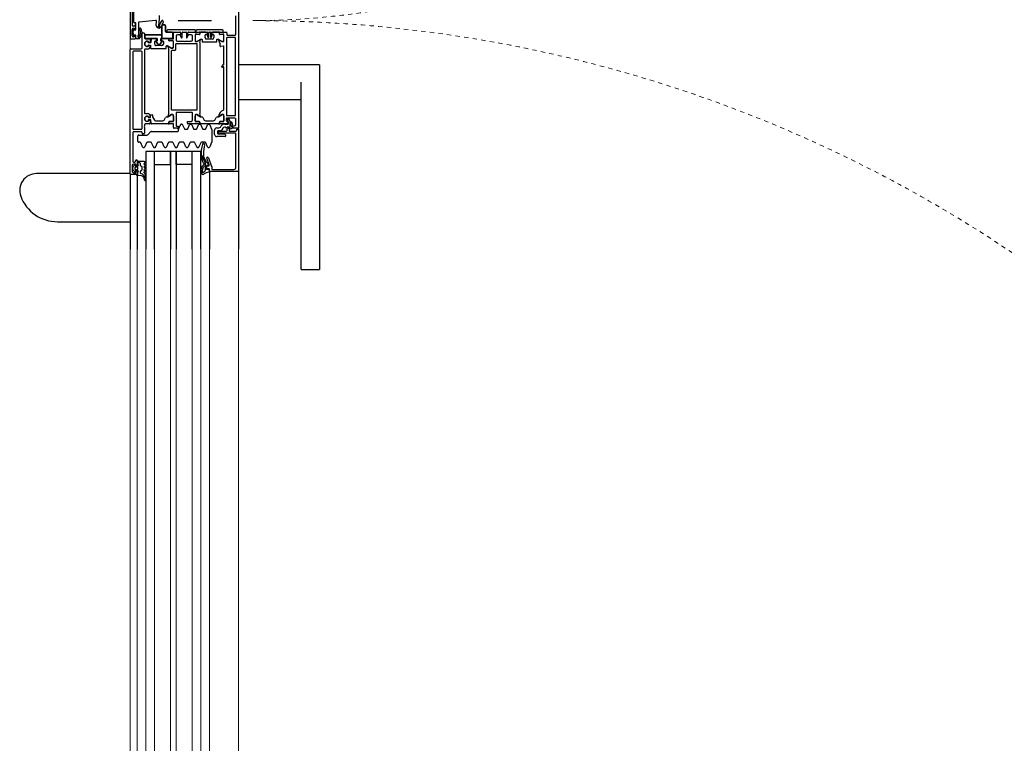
# Model space of a CAD drawing. Header units: millimetres. Extents: x -2286 to 43533, y -13832 to 14981.
# Tile 25 of 77: x 10048 to 10730, y -4423 to -3923. Entities that reach past the tile are written whole.
import ezdxf

# ---------------------------------------------------------------- set-up
doc = ezdxf.new("R2010")
doc.units = ezdxf.units.MM
doc.linetypes.add('Dash', pattern=[6, 3, -3])
for name, color, linetype, lineweight in [('A-DETL-GENF', 92, 'Continuous', 18), ('A-DOOR', 31, 'Continuous', 25), ('A-DOOR-HDLN', 31, 'Continuous', 25)]:
    doc.layers.add(name, color=color, linetype=linetype, lineweight=lineweight)

# ---------------------------------------------------------------- blocks, each defined once
blk = doc.blocks.new('Schueco_FWS_ADS-75-SimplySmart_inw_Family-02 - FWS SI insert unit 90-1646352-4_piętro II PT - projektowany')
at = {"layer": 'A-DETL-GENF'}
for p, q in [((747, 9), (-747, 9)), ((-546, 4), (75.5, 4)), ((-546, -2), (75.5, -2)), ((-546, -8), (75.5, -8)), ((-546, -19), (75.5, -19)), ((-546, -23), (75.5, -23)), ((-546, -34), (75.5, -34)), ((-546, -40), (75.5, -40)), ((75.5, -46), (-591.8, -46)), ((-756, -66), (756, -66))]:
    blk.add_line(p, q, dxfattribs=at)
at = {"layer": 'A-DOOR'}
for p, q in [((109.67, 9), (109.67, 73.73)), ((76.33, 59.16), (76.33, 9)), ((109.5, 9), (57.5, 9)), ((109, 4.5), (109, 8.5)), ((109.5, 9), (195.5, 9)), ((111.09, 5.81), (112.13, 6.85)), ((115.3, 7.5), (111.3, 7.5)), ((112.48, 7), (114.12, 7)), ((114.47, 6.85), (115.51, 5.81)), ((138.1, 7), (118.1, 7)), ((193.8, 7), (140.8, 7)), ((196, 8.5), (196, 1.2)), ((203, 8.5), (203, 5.5)), ((321.5, 9), (203.5, 9)), ((205.3, 7.5), (209.3, 7.5)), ((212.1, 7.3), (225, 7.3)), ((108.28, 4), (57.5, 4)), ((108.03, 1.03), (108.3, 4.1)), ((110.8, 4), (109.5, 4)), ((110.89, 2), (110.24, 2)), ((111.4, 5.3), (111.3, 5.3)), ((111.73, 1.05), (111.32, 1.75)), ((111.7, 3.7), (111.7, 5)), ((114.4, 0.8), (112.16, 0.8)), ((112.5, 5.3), (112.5, 4.2)), ((113.6, 5.8), (113, 5.8)), ((113, 3.7), (113.6, 3.7)), ((114.1, 4.2), (114.1, 5.3)), ((115.23, 1.75), (114.83, 1.05)), ((114.9, 5), (114.9, 3.7)), ((115.3, 5.3), (115.2, 5.3)), ((116.78, 2), (115.67, 2)), ((118.6, 4), (115.8, 4)), ((115.9, 3.7), (118, 3.7)), ((117.28, 3.7), (117.28, 2.5)), ((117.6, 6.5), (117.6, 5.7)), ((118.1, 5.2), (118.6, 5.2)), ((119.1, 4.7), (119.1, 4.5)), ((128.11, 0.38), (130.99, 1.57)), ((131.3, 2.03), (131.3, 3)), ((131.8, 3.5), (135.8, 3.5)), ((136.3, 3), (136.3, -2.59)), ((137.1, -0.5), (137.1, 0.2)), ((137.6, 0.7), (138.1, 0.7)), ((138.6, 1.2), (138.6, 6.5)), ((140.3, 6.5), (140.3, 1.2)), ((140.8, 0.7), (193.8, 0.7)), ((194.3, 1.2), (194.3, 6.5)), ((196.5, 0.7), (206.5, 0.7)), ((203, 2.7), (203, 4.5)), ((203.5, 5), (204.8, 5)), ((205.3, 6.2), (204.8, 6.2)), ((213.97, 3.2), (205.57, 3.2)), ((207, 0.2), (207, -0.5)), ((209.8, 6.2), (209.3, 6.2)), ((209.8, 5), (211.9, 5)), ((214, 5.5), (214, 5.95)), ((215.67, -8.69), (214.47, 2.75)), ((214.5, 6.45), (223, 6.45)), ((105.26, -1.58), (104.99, -1.72)), ((105.16, -1.01), (106.42, -0.76)), ((107.91, -1.8), (105.24, -1.8)), ((110.9, -1.4), (110.9, -1)), ((111.91, -0.9), (111.69, -1.5)), ((112.91, -1.5), (112.69, -0.9)), ((113.91, -0.9), (113.69, -1.5)), ((114.91, -1.5), (114.69, -0.9)), ((115.91, -0.9), (115.69, -1.5)), ((116.91, -1.5), (116.69, -0.9)), ((127.8, -0.02), (127.8, -0.78)), ((130.99, -2.37), (128.11, -1.18)), ((128.11, -7.12), (130.99, -5.93)), ((131.3, -5.47), (131.3, -2.83)), ((136.59, -3.29), (138.51, -5.21)), ((141.6, -1), (137.6, -1)), ((138.8, -5.91), (138.8, -24)), ((143.5, -1), (142.6, -1)), ((144, -4.5), (144, -1.5)), ((144, -17.29), (144, -6.1)), ((144.46, -5.61), (146.62, -5.42)), ((146.4, -5), (144.5, -5)), ((146.04, -3.7), (146.37, -3.7)), ((146.6, -3.6), (146.24, -3.6)), ((146.67, -4.03), (146.6, -4.82)), ((146.8, -5.22), (146.8, -3.8)), ((148.4, -3.8), (148.4, -5.05)), ((148.59, -4.82), (148.53, -4.03)), ((148.96, -3.6), (148.6, -3.6)), ((148.6, -5.25), (150.1, -5.25)), ((149.2, -5), (148.79, -5)), ((148.82, -3.7), (149.16, -3.7)), ((150.3, -5.45), (150.3, -6.35)), ((151.2, -1.5), (151.2, -3)), ((195.3, -1), (151.7, -1)), ((195.8, -3), (195.8, -1.5)), ((196.2, -5.45), (196.2, -15.85)), ((198.4, -5.25), (196.4, -5.25)), ((198.2, -5), (197.8, -5)), ((197.84, -3.7), (198.17, -3.7)), ((198.04, -3.6), (198.4, -3.6)), ((198.47, -4.03), (198.4, -4.82)), ((198.6, -3.8), (198.6, -5.05)), ((200.2, -5.22), (200.2, -3.8)), ((200.39, -4.82), (200.33, -4.03)), ((202.82, -5.63), (200.38, -5.42)), ((200.4, -3.6), (200.76, -3.6)), ((202.5, -5), (200.59, -5)), ((200.62, -3.7), (200.96, -3.7)), ((203, -1.5), (203, -4.5)), ((203, -8.46), (203, -5.83)), ((206.5, -1), (203.5, -1)), ((57.5, -8), (125, -8)), ((127.8, -7.52), (127.8, -8.28)), ((130.99, -9.87), (128.11, -8.68)), ((128.11, -14.62), (130.99, -13.43)), ((131.3, -12.97), (131.3, -10.33)), ((146.2, -8.69), (146.2, -13.75)), ((198.2, -13.05), (198.2, -9.05)), ((199.2, -8.05), (201, -8.05)), ((201.5, -8.55), (201.5, -9.3)), ((201.5, -12.8), (201.5, -13.55)), ((201.81, -9.54), (202.26, -9.42)), ((202.26, -12.68), (201.81, -12.56)), ((211.14, -11.23), (211.25, -11.38)), ((214.36, -14.02), (211.22, -12.49)), ((211.59, -11.54), (212.69, -11.48)), ((212.21, -9.17), (215.16, -9.24)), ((212.99, -11.57), (215.51, -13.26)), ((127.8, -15.02), (127.8, -15.78)), ((130.99, -17.37), (128.11, -16.18)), ((131.3, -20.47), (131.3, -17.83)), ((144, -20), (144, -18.1)), ((144.2, -20.72), (144.2, -20.28)), ((144.3, -17.8), (145.29, -17.8)), ((145.3, -17.79), (144.5, -17.79)), ((145.59, -18.1), (145.59, -20.8)), ((145.6, -20.49), (145.6, -18.09)), ((146.7, -14.62), (148.4, -15.6)), ((148.9, -16.47), (148.9, -16.91)), ((148.97, -17.16), (150.31, -19.49)), ((151.2, -17.8), (195.8, -17.8)), ((153.7, -20), (153.7, -28)), ((194.3, -19.5), (154.2, -19.5)), ((194.8, -22), (194.8, -20)), ((196.4, -16.05), (197.9, -16.05)), ((198.03, -17.16), (196.69, -19.49)), ((198.1, -16.25), (198.1, -16.91)), ((201, -14.05), (199.2, -14.05)), ((201.4, -20.49), (201.4, -18.09)), ((201.41, -20.8), (201.41, -18.1)), ((201.7, -17.79), (202.5, -17.79)), ((201.71, -17.8), (202.7, -17.8)), ((202.8, -20.28), (202.8, -20.72)), ((203, -17.29), (203, -13.64)), ((203, -18.1), (203, -20)), ((209, -35.9), (209, -17)), ((215.48, -13.77), (215.06, -13.99)), ((127.8, -22.52), (127.8, -23.28)), ((128.11, -22.12), (130.99, -20.93)), ((130.99, -24.87), (128.11, -23.68)), ((131.3, -27.97), (131.3, -25.33)), ((139.3, -24.5), (140.2, -24.5)), ((140.39, -24.54), (143.49, -25.82)), ((141, -23.7), (141, -21.5)), ((141.5, -21), (144, -21)), ((151.5, -22.8), (143, -22.8)), ((143.8, -26.28), (143.8, -26.92)), ((145.79, -21), (150, -21)), ((149.44, -20.99), (146.1, -20.99)), ((152, -33.7), (152, -23.3)), ((199, -22.5), (195.3, -22.5)), ((197, -21), (201.21, -21)), ((197.56, -20.99), (200.9, -20.99)), ((199.5, -37), (199.5, -23)), ((201.2, -23.8), (201.2, -28)), ((204.7, -22.8), (202.2, -22.8)), ((203, -21), (207, -21)), ((203.6, -26.67), (203.6, -26.7)), ((205.19, -25.74), (203.77, -26.4)), ((203.9, -27), (207.3, -27)), ((207.1, -26), (205.6, -26)), ((207.5, -21.5), (207.5, -25.4)), ((215.5, -24.27), (215.5, -47.26)), ((57.5, -34), (125, -34)), ((127.8, -30.02), (127.8, -30.78)), ((128.11, -29.62), (130.99, -28.43)), ((130.99, -32.37), (128.11, -31.18)), ((131.3, -35.47), (131.3, -32.83)), ((140.3, -29.03), (140.3, -30.43)), ((143.49, -27.38), (140.61, -28.57)), ((140.61, -30.89), (143.49, -32.09)), ((143.49, -33.64), (140.61, -34.84)), ((143.8, -32.55), (143.8, -33.18)), ((144, -36), (144, -31.3)), ((153.7, -29), (153.7, -37)), ((201.2, -29), (201.2, -33.2)), ((203.6, -30.3), (203.6, -30.33)), ((203.77, -30.6), (205.19, -31.26)), ((207.3, -30), (203.9, -30)), ((205.6, -31), (207.1, -31)), ((207.5, -31.6), (207.5, -36)), ((207.6, -27.3), (207.6, -29.7)), ((110.4, -41.61), (109.66, -40.31)), ((110.22, -40.15), (112.87, -40.15)), ((113.44, -40.3), (115.11, -41.21)), ((117.2, -41.63), (121.34, -40.21)), ((117.38, -43.15), (121.67, -40.63)), ((127.8, -37.52), (127.8, -38.28)), ((128.11, -37.12), (130.99, -35.93)), ((130.99, -39.87), (128.11, -38.68)), ((131.3, -42.97), (131.3, -40.33)), ((140.3, -35.3), (140.3, -36.7)), ((140.61, -37.16), (143.49, -38.36)), ((143.49, -39.91), (140.61, -41.11)), ((143.8, -38.82), (143.8, -39.45)), ((144, -38.9), (144, -37)), ((144, -52.29), (144, -39.71)), ((144.2, -36.72), (144.2, -36.28)), ((145.29, -39.2), (144.3, -39.2)), ((144.5, -39.21), (145.3, -39.21)), ((145.59, -36.2), (145.59, -38.9)), ((145.6, -38.91), (145.6, -36.51)), ((150, -36), (145.79, -36)), ((146.1, -36.01), (149.44, -36.01)), ((146.8, -34.2), (151.5, -34.2)), ((148.9, -40.09), (148.9, -40.53)), ((150.31, -37.51), (148.97, -39.84)), ((200.3, -39.2), (151.2, -39.2)), ((154.2, -37.5), (199, -37.5)), ((201.19, -37.51), (202.53, -39.84)), ((205.71, -36), (201.5, -36)), ((205.4, -36.01), (202.06, -36.01)), ((202.2, -34.2), (204.7, -34.2)), ((202.6, -40.09), (202.6, -40.8)), ((205.9, -38.91), (205.9, -36.51)), ((205.91, -38.9), (205.91, -36.2)), ((207, -39.21), (206.2, -39.21)), ((207.2, -39.2), (206.21, -39.2)), ((207.3, -36.28), (207.3, -36.72)), ((207.5, -37), (207.5, -38.9)), ((207.5, -43.41), (207.5, -39.71)), ((209, -55.01), (209, -37.01)), ((111.5, -46), (57.5, -46)), ((110.1, -41.08), (112.34, -41.08)), ((112.46, -45.42), (111.07, -45.69)), ((111.5, -46), (112.5, -46)), ((112.59, -44.19), (112.7, -45.09)), ((115, -43.85), (112.89, -43.85)), ((113, -45.5), (113, -44.5)), ((114.51, -47.5), (113, -47.5)), ((113.16, -41.29), (114.34, -41.93)), ((113.5, -44), (114.5, -44)), ((120.67, -45.29), (114.68, -47.47)), ((115, -44.5), (115, -45.26)), ((115.42, -45.14), (115.29, -44.11)), ((115.5, -41.55), (115.9, -42.1)), ((115.67, -45.73), (120.33, -44.03)), ((115.99, -45.4), (115.72, -45.4)), ((115.9, -43.29), (116.88, -43.29)), ((121.36, -41.53), (118.97, -42.97)), ((121, -44.5), (121, -44.82)), ((127.8, -45.02), (127.8, -45.78)), ((128.11, -44.62), (130.99, -43.43)), ((131.21, -47.46), (128.11, -46.18)), ((140.2, -47.5), (131.4, -47.5)), ((140.3, -41.57), (140.3, -42.97)), ((143.49, -46.18), (140.39, -47.46)), ((140.61, -43.43), (143.49, -44.62)), ((143.8, -45.08), (143.8, -45.72)), ((146.2, -43.25), (146.2, -48.75)), ((148.4, -41.4), (146.7, -42.38)), ((200.7, -41.2), (200.7, -50.8)), ((202.4, -41), (200.9, -41)), ((202.7, -48), (202.7, -44)), ((203.7, -43), (205.5, -43)), ((203.84, -45.02), (203.84, -45.16)), ((203.84, -46.86), (203.84, -46.99)), ((205.74, -44.29), (204.06, -44.73)), ((204.06, -47.28), (205.74, -47.73)), ((204.14, -45.46), (207.3, -45.46)), ((207.3, -46.56), (204.14, -46.56)), ((206, -43.5), (206, -44.25)), ((206.31, -44.49), (206.76, -44.37)), ((206.76, -47.63), (206.31, -47.51)), ((207.6, -45.76), (207.6, -46.26)), ((112.5, -48), (112.5, -62.8)), ((135.3, -56.8), (135.3, -51)), ((136.8, -49.5), (139.8, -49.5)), ((137.3, -52.8), (137.3, -52.5)), ((138.8, -51.5), (137.7, -51.5)), ((137.8, -52), (138.18, -52)), ((138.63, -52.27), (138.95, -52.89)), ((139, -53.12), (139, -57.6)), ((139.3, -53.22), (139.3, -52)), ((141.06, -55.23), (139.94, -54.45)), ((141.3, -51), (141.3, -52.49)), ((141.83, -53.52), (142.67, -54.1)), ((144, -55), (144, -53.1)), ((144.3, -52.8), (145.29, -52.8)), ((145.3, -52.79), (144.5, -52.79)), ((145.59, -53.1), (145.59, -55.8)), ((145.6, -55.49), (145.6, -53.09)), ((146.7, -49.62), (148.4, -50.6)), ((148.9, -51.47), (148.9, -51.91)), ((148.97, -52.16), (150.31, -54.49)), ((183.45, -54.5), (183.8, -54.5)), ((197.93, -55.64), (197.56, -53.76)), ((197.86, -53.4), (199.5, -53.4)), ((200.9, -51), (202.4, -51)), ((202.53, -52.16), (201.19, -54.49)), ((202.6, -51.2), (202.6, -51.91)), ((205.5, -49), (203.7, -49)), ((205.9, -55.49), (205.9, -53.09)), ((205.91, -55.8), (205.91, -53.1)), ((206, -47.75), (206, -48.5)), ((206.2, -52.79), (207, -52.79)), ((206.21, -52.8), (207.2, -52.8)), ((207.5, -52.29), (207.5, -48.59)), ((207.5, -53.1), (207.5, -55)), ((136.37, -57), (135.5, -57)), ((139, -60), (139, -64.3)), ((139.5, -58.1), (140.42, -58.1)), ((141.7, -57.1), (141.7, -56.46)), ((141.7, -60), (141.7, -58.1)), ((146.06, -59.95), (143.1, -59.95)), ((143.1, -60.75), (145.3, -60.75)), ((145.36, -61.14), (143.33, -61.84)), ((143.95, -56.56), (143.95, -58.85)), ((144, -58.5), (144, -56)), ((144.15, -59.05), (145.42, -59.05)), ((144.2, -55.72), (144.2, -55.28)), ((145.62, -58.85), (145.62, -58.78)), ((145.79, -56), (150, -56)), ((145.84, -58.58), (147.5, -58.74)), ((149.44, -55.99), (146.1, -55.99)), ((147.58, -59.11), (146.32, -59.88)), ((147.6, -57.6), (146.5, -57.6)), ((148.1, -63.2), (148.1, -58.1)), ((149.8, -58.2), (149.8, -63.5)), ((203.3, -57.7), (150.3, -57.7)), ((154, -56), (183.3, -56)), ((185, -55.7), (185, -55.8)), ((185.2, -56), (197.64, -56)), ((201.5, -56), (205.71, -56)), ((202.06, -55.99), (205.4, -55.99)), ((203.8, -63.5), (203.8, -58.2)), ((205.5, -58.4), (205.5, -63.8)), ((207, -57.9), (206, -57.9)), ((207.3, -55.28), (207.3, -55.72)), ((207.5, -56), (207.5, -57.4)), ((112.5, -66), (57.5, -66)), ((114, -64.3), (137.1, -64.3)), ((143.7, -64.2), (147.1, -64.2)), ((150.3, -64), (203.3, -64)), ((161.01, -66), (161.01, -109.5)), ((184.99, -109.5), (184.99, -66)), ((206, -64.3), (218.9, -64.3)), ((43.43, -109.5), (43.43, -122)), ((51.34, -109.5), (173, -109.5)), ((184.99, -122), (184.99, -109.5)), ((173, -122), (51.34, -122)), ((184.99, -122), (173, -122))]:
    blk.add_line(p, q, dxfattribs=at)
at = {"layer": 'A-DOOR', "flags": 128}
for points in [[(108.7, 4.5), (108.7, 3.7), (110.7, 3.7)], [(110.3, 6.5), (110.3, 5), (111.3, 5), (111.3, 4.5)], [(115.3, 4.5), (115.3, 5), (116.3, 5), (116.3, 6.5)], [(118.3, 3.4), (118.3, -0.6), (117.65, -1.6)], [(203.5, 5), (205.5, 5), (205.5, 6)], [(205.3, 5.5), (205.3, 6), (204.3, 6), (204.3, 6.5)], [(209.1, 6), (209.1, 5), (213.5, 5)], [(210.3, 6.5), (210.3, 6), (209.3, 6), (209.3, 5.5)], [(212.4, 5.5), (212.4, 5.8), (211.6, 5.8), (211.6, 6.8)], [(57.5, -40), (125, -40), (125, -2), (57.5, -2)], [(150.1, -6.55), (148.95, -6.55), (146.7, -7.82)], [(116, -8), (116, -19), (125, -19), (57.5, -19)], [(150.5, -20.5), (150.5, -19.8), (149.12, -17.41)], [(197.88, -17.41), (196.5, -19.8), (196.5, -20.5)], [(208.5, -16.5), (207.6, -16.5), (207.6, -25.5)], [(116, -34), (116, -23), (125, -23), (57.5, -23)], [(142.5, -23.3), (142.5, -24.2), (141.5, -24.2)], [(207, -25.9), (205.7, -25.9), (205.7, -23.8)], [(144.5, -30.8), (145.8, -30.8), (145.8, -33.2)], [(205.7, -33.2), (205.7, -31.1), (207, -31.1)], [(207.6, -31.5), (207.6, -36.4), (208.5, -36.4)], [(149.12, -39.59), (150.5, -37.2), (150.5, -36.5)], [(201, -36.5), (201, -37.2), (202.38, -39.59)], [(208.5, -36.51), (207.6, -36.51), (207.6, -44.31)], [(139.5, -64.8), (140.5, -64.8), (140.5, -66), (111, -66), (111, -46.5)], [(114.89, -42.41), (115.27, -43.03), (111.91, -43.03)], [(207.3, -44.61), (206, -44.61), (205.99, -44.44), (206, -44.61)], [(206, -47.41), (205.99, -47.57), (206, -47.51), (207.3, -47.41)], [(137.2, -52), (137.2, -54.5), (136.87, -56.58)], [(137.6, -63.8), (137.6, -53), (137.5, -53)], [(150.5, -55.5), (150.5, -54.8), (149.12, -52.41)], [(202.38, -52.41), (201, -54.8), (201, -55.5)], [(207.6, -47.71), (207.6, -55.51), (208.5, -55.51)], [(140.6, -58.21), (140.98, -58.96), (141, -59.5), (139.5, -59.5)], [(141.12, -62.06), (140.3, -60.2), (141.5, -60.2)], [(145.5, -58.6), (145.5, -59), (144.5, -59)], [(183.5, -55.8), (183.5, -55.18), (183.31, -54.91), (183.25, -54.7)], [(227.5, -66), (141, -66), (141, -62.6), (142.1, -61.5), (142.7, -61.5), (142.7, -63.2)], [(142.65, -61.5), (142, -61.5), (141.46, -62.12)], [(43.43, -109.5), (43.59, -109.5), (44.03, -109.5), (44.77, -109.5), (45.75, -109.5), (46.95, -109.5), (48.31, -109.5), (49.8, -109.5), (51.34, -109.5)], [(51.34, -122), (49.8, -122), (48.31, -122), (46.95, -122), (45.75, -122), (44.77, -122), (44.03, -122), (43.59, -122), (43.43, -122)]]:
    blk.add_lwpolyline(points, dxfattribs=at)
for points in [[(201.34, -9.16), (201.5, -9.75), (203.1, -9.75), (203.1, -1.7), (203.1, -9.75), (201.5, -9.75)], [(203.6, -1.2), (205.2, -1.2)], [(205.7, -1.7), (205.7, -12.7)], [(199.34, -10.28), (200.86, -9.01)], [(200.86, -13.09), (199.34, -11.82)], [(205.8, -13), (203.1, -13), (203.1, -12.35), (201.5, -12.35), (201.34, -12.94), (201.5, -12.35), (203.1, -12.35), (203.1, -13)], [(212, -13), (203.1, -13), (203.1, -20), (203.1, -13)], [(212.5, -15.1), (212.5, -13.5)], [(207.5, -20), (207.5, -16.1)], [(208, -15.6), (212, -15.6)], [(203.6, -20.5), (207, -20.5)]]:
    blk.add_lwpolyline(points, close=True, dxfattribs=at)
at = {"layer": 'A-DOOR'}
for centre, radius, start, end in [((103.51, 59.16), 27.18, 110.5428, 180), ((98.05, 73.73), 11.62, 360, 110.5428), ((109.5, 8.5), 0.5, 90, 180), ((111.3, 6.5), 1, 90, 180), ((112.48, 6.5), 0.5, 90, 135.02016), ((114.12, 6.5), 0.5, 44.9723, 90), ((115.3, 6.5), 1, 360, 90), ((118.1, 6.5), 0.5, 90, 180), ((138.1, 6.5), 0.5, 360, 90), ((140.8, 6.5), 0.5, 90, 180), ((193.8, 6.5), 0.5, 360, 90), ((195.5, 8.5), 0.5, 360, 90), ((203.5, 8.5), 0.5, 90, 180), ((205.3, 6.5), 1, 90, 180), ((207.3, -1.21), 8.21, 71.81945, 108.18055), ((209.3, 6.5), 1, 360, 90), ((212.1, 6.8), 0.5, 90, 180), ((106.03, 2.44), 3.81, 271.89948, 347.34011), ((106.04, 1.2), 2, 281.0025, 354.99179), ((108.7, 4.1), 0.4, 90.00008, 179.99936), ((109.5, 4.5), 0.5, 180, 270), ((110.24, 1.5), 0.5, 90, 167.87339), ((111.2, 3.7), 0.5, 180, 360), ((110.8, 4.5), 0.5, 270, 360), ((110.89, 1.5), 0.5, 30, 90), ((111.3, 5.6), 0.3, 135.00341, 269.99452), ((111.4, 5), 0.3, 360, 90), ((112.16, 1.3), 0.5, 210, 270), ((113, 5.3), 0.5, 89.99786, 180.00214), ((113, 4.2), 0.5, 179.99888, 270.00112), ((113.6, 5.3), 0.5, 359.99786, 90.00214), ((113.6, 4.2), 0.5, 269.99888, 0.00112), ((114.4, 1.3), 0.5, 270, 330), ((115.2, 5), 0.3, 90, 180), ((115.4, 3.7), 0.5, 179.99936, 359.99936), ((115.67, 1.5), 0.5, 90, 150), ((115.3, 5.6), 0.3, 269.99995, 45.00193), ((115.8, 4.5), 0.5, 180, 270), ((116.78, 2.5), 0.5, 270, 360), ((118.1, 5.7), 0.5, 180, 270), ((118, 3.4), 0.3, 0, 90), ((118.6, 4.7), 0.5, 360, 90), ((118.6, 4.5), 0.5, 270, 360), ((128.3, -0.08), 0.5, 112.5, 172.85476), ((130.8, 2.03), 0.5, 292.5, 360), ((131.8, 3), 0.5, 90, 180), ((135.8, 3), 0.5, 0, 90), ((137.6, 0.2), 0.5, 90, 180), ((138.1, 1.2), 0.5, 270, 360), ((140.8, 1.2), 0.5, 180, 270), ((193.8, 1.2), 0.5, 270, 360), ((196.5, 1.2), 0.5, 180, 270), ((203.5, 5.5), 0.5, 180, 270), ((203.5, 4.5), 0.5, 90, 180), ((207.15, 6), 5.3, 218.50538, 303.56001), ((204.35, 3.2), 0.341, 161.96421, 225.0141), ((204.5, 3.15), 0.5, 44.427, 161.96421), ((207.15, 6), 4.3, 225.0141, 303.56001), ((204.8, 6.4), 0.2, 108.18055, 270), ((204.8, 5.5), 0.5, 270, 360), ((205.57, 4.2), 1, 224.427, 270), ((205.3, 6), 0.2, 360, 90), ((206.5, 0.2), 0.5, 0, 90), ((209.3, 6), 0.2, 90, 180), ((209.8, 5.5), 0.5, 180, 270), ((209.8, 2), 0.5, 303.56001, 123.56001), ((209.8, 6.4), 0.2, 270, 71.81945), ((211.9, 5.5), 0.5, 270, 360), ((213.5, 5.5), 0.5, 270, 0), ((213.97, 2.7), 0.5, 6, 90), ((214.5, 5.95), 0.5, 90, 180), ((105.23, -1.4), 0.4, 101.01056, 270.08089), ((106.49, -4.78), 3.43, 95.60113, 111.05367), ((107.91, 1.2), 3, 269.99867, 319.68018), ((110.5, -1), 0.4, 360, 139.67921), ((111.3, -1.4), 0.4, 179.99978, 345.00028), ((112.3, -1), 0.4, 15.00018, 164.99982), ((113.3, -1.4), 0.4, 194.99956, 345.00044), ((114.3, -1), 0.4, 15.00017, 164.99983), ((115.3, -1.4), 0.4, 194.99956, 345.00044), ((116.3, -1), 0.4, 15.00018, 164.99982), ((117.3, -1.4), 0.4, 194.99947, 330.00033), ((128.3, -0.72), 0.5, 187.14524, 247.5), ((130.8, -2.83), 0.5, 0, 67.5), ((130.8, -5.47), 0.5, 292.5, 360), ((137.3, -2.59), 1, 180, 225), ((137.6, -0.5), 0.5, 180, 270), ((137.8, -5.91), 1, 0, 45), ((142.1, -1.53), 0.725, 46.39718, 133.60282), ((143.5, -1.5), 0.5, 360, 90), ((144.5, -4.5), 0.5, 180, 270), ((144.5, -6.1), 0.5, 95, 180), ((147.6, -2.8), 1.8, 330, 210), ((147.6, -2.75), 1.6, 327.91005, 212.08995), ((146.37, -4), 0.3, 355, 90), ((146.4, -4.8), 0.2, 270, 355), ((146.6, -3.8), 0.2, 360, 90), ((146.6, -5.22), 0.2, 275, 360), ((148.6, -3.8), 0.2, 90, 180), ((148.6, -5.05), 0.2, 180, 270), ((148.82, -4), 0.3, 90, 185), ((148.79, -4.8), 0.2, 185, 270), ((148.95, -6.75), 0.2, 90, 120), ((149.2, -3), 2, 270, 360), ((150.1, -5.45), 0.2, 360, 90), ((150.1, -6.35), 0.2, 270, 360), ((151.7, -1.5), 0.5, 90, 180), ((195.3, -1.5), 0.5, 0, 90), ((197.8, -3), 2, 180, 270), ((196.4, -5.45), 0.2, 90, 180), ((199.4, -2.8), 1.8, 330, 210), ((199.4, -2.75), 1.6, 327.91535, 212.08465), ((198.17, -4), 0.3, 355, 90), ((198.2, -4.8), 0.2, 270, 355), ((198.4, -3.8), 0.2, 360, 90), ((198.4, -5.05), 0.2, 270, 0), ((200.4, -3.8), 0.2, 90, 180), ((200.4, -5.22), 0.2, 180, 265), ((200.62, -4), 0.3, 90, 185), ((200.59, -4.8), 0.2, 185, 270), ((202.5, -4.5), 0.5, 270, 360), ((202.8, -5.83), 0.2, 360, 85), ((203.5, -1.5), 0.5, 90, 180), ((203.6, -1.7), 0.5, 90, 180), ((203.6, -1.7), 0.5, 90, 180), ((205.2, -1.7), 0.5, 0, 90), ((205.2, -1.7), 0.5, 0, 90), ((206.5, -0.5), 0.5, 270, 360), ((128.3, -7.58), 0.5, 112.5, 172.85476), ((128.3, -8.22), 0.5, 187.14524, 247.5), ((130.8, -10.33), 0.5, 0, 67.5), ((130.8, -12.97), 0.5, 292.5, 360), ((147.2, -8.69), 1, 120, 180), ((199.2, -9.05), 1, 90, 180), ((199.2, -13.05), 1, 180, 270), ((199.98, -11.05), 1, 130, 230), ((199.98, -11.05), 1, 130, 230), ((201.05, -9.24), 0.3, 15, 130), ((201.05, -9.24), 0.3, 15, 130), ((201.05, -12.86), 0.3, 230, 345), ((201.05, -12.86), 0.3, 230, 345), ((201, -8.55), 0.5, 360, 90), ((201, -13.55), 0.5, 270, 360), ((201.75, -9.3), 0.25, 180, 285), ((201.75, -12.8), 0.25, 75, 180), ((202, -8.46), 1, 285, 360), ((202, -13.64), 1, 360, 75), ((206.2, -12.7), 0.5, 180, 216.8699), ((206.2, -12.7), 0.5, 180, 216.8699), ((212.17, -11.02), 1.85, 88.60815, 187.06664), ((211.92, -11.05), 1.6, 187.06664, 244), ((211.42, -11.02), 0.35, 76.46904, 217), ((211.57, -11.14), 0.4, 217, 273), ((217.35, 13.62), 25, 256.46904, 266.78372), ((212, -13.5), 0.5, 360, 90), ((212, -13.5), 0.5, 360, 90), ((212.71, -11.98), 0.5, 56, 93), ((215.17, -8.74), 0.5, 268.60815, 6), ((215.34, -13.51), 0.3, 298, 56), ((217.07, 8.63), 20, 266.78372, 275.39523), ((128.3, -15.08), 0.5, 112.5, 172.85476), ((128.3, -15.72), 0.5, 187.14524, 247.5), ((130.8, -17.83), 0.5, 0, 67.5), ((144.5, -17.29), 0.5, 180, 270), ((144.3, -18.1), 0.3, 90, 180), ((143.9, -20.28), 0.3, 360, 70.52878), ((145.29, -18.1), 0.3, 360, 90), ((145.3, -18.09), 0.3, 360, 90), ((147.2, -13.75), 1, 180, 240), ((147.9, -16.47), 1, 360, 60), ((149.4, -16.91), 0.5, 180, 210), ((149.24, -17.34), 0.138, 84.67141, 210), ((148.79, -22.18), 5, 61.13954, 84.67141), ((149.44, -19.99), 1, 270, 30), ((154.2, -20), 0.5, 90, 180), ((194.3, -20), 0.5, 0, 90), ((198.21, -22.18), 5, 95.32859, 118.86046), ((196.4, -15.85), 0.2, 180, 270), ((197.56, -19.99), 1, 150, 270), ((197.76, -17.34), 0.138, 330, 95.32859), ((197.9, -16.25), 0.2, 0, 90), ((197.6, -16.91), 0.5, 330, 0), ((201.7, -18.09), 0.3, 90, 180), ((201.71, -18.1), 0.3, 90, 180), ((202.5, -17.29), 0.5, 270, 360), ((202.7, -18.1), 0.3, 0, 90), ((203.1, -20.28), 0.3, 109.47122, 180), ((203.6, -20), 0.5, 180, 270), ((203.6, -20), 0.5, 180, 270), ((207, -20), 0.5, 270, 0), ((207, -20), 0.5, 270, 360), ((208, -16.1), 0.5, 90, 180), ((208, -16.1), 0.5, 90, 180), ((208.5, -17), 0.5, 360, 90), ((212, -15.1), 0.5, 270, 360), ((212, -15.1), 0.5, 270, 360), ((214.68, -13.29), 0.8, 246, 298), ((128.3, -22.58), 0.5, 112.5, 172.85476), ((128.3, -23.22), 0.5, 187.14524, 247.5), ((130.8, -20.47), 0.5, 292.5, 0), ((130.8, -25.33), 0.5, 0, 67.5), ((139.3, -24), 0.5, 180, 270), ((140.2, -25), 0.5, 67.5, 90), ((141.5, -21.5), 0.5, 90, 180), ((141.5, -23.7), 0.5, 180, 270), ((143, -23.3), 0.5, 90, 180), ((143.3, -26.28), 0.5, 0, 67.5), ((143.3, -26.92), 0.5, 292.5, 0), ((143.9, -20.72), 0.3, 289.47122, 360), ((145.79, -20.8), 0.2, 180, 270), ((146.1, -20.49), 0.5, 180, 270), ((150, -20.5), 0.5, 270, 0), ((151.5, -23.3), 0.5, 0, 90), ((195.3, -22), 0.5, 180, 270), ((197, -20.5), 0.5, 180, 270), ((199, -23), 0.5, 0, 90), ((200.9, -20.49), 0.5, 270, 360), ((202.2, -23.8), 1, 90, 180), ((201.21, -20.8), 0.2, 270, 0), ((203.1, -20.72), 0.3, 180, 250.52878), ((203.9, -26.67), 0.3, 115, 180), ((203.9, -26.7), 0.3, 180, 270), ((204.7, -23.8), 1, 360, 90), ((205.32, -26.01), 0.3, 21.71176, 115), ((207, -21.5), 0.5, 0, 90), ((207, -25.4), 0.5, 270, 360), ((207.1, -25.5), 0.5, 270, 360), ((207.3, -27.3), 0.3, 0, 90), ((128.3, -30.08), 0.5, 112.5, 172.85476), ((128.3, -30.72), 0.5, 187.14524, 247.5), ((130.8, -27.97), 0.5, 292.5, 0), ((130.8, -32.83), 0.5, 0, 67.5), ((140.8, -29.03), 0.5, 112.5, 180), ((140.8, -30.43), 0.5, 180, 247.5), ((143.3, -32.55), 0.5, 0, 67.5), ((143.3, -33.18), 0.5, 292.5, 0), ((144.5, -31.3), 0.5, 90, 180), ((146.8, -33.2), 1, 180, 270), ((151.5, -33.7), 0.5, 270, 0), ((154.22, -28.5), 0.725, 136.39718, 223.60282), ((201.72, -28.5), 0.725, 136.39718, 223.60282), ((202.2, -33.2), 1, 180, 270), ((203.9, -30.3), 0.3, 90, 180), ((203.9, -30.33), 0.3, 180, 245), ((204.7, -33.2), 1, 270, 360), ((205.32, -30.99), 0.3, 245, 338.28824), ((207, -31.6), 0.5, 0, 90), ((207.1, -31.5), 0.5, 0, 90), ((207.3, -29.7), 0.3, 270, 360), ((110.27, -41.35), 1.2, 91.99234, 214.05102), ((112.87, -41.35), 1.2, 61.36663, 90.00389), ((121.6, -40.97), 0.8, 92.11057, 109.01012), ((120.97, -40.89), 0.75, 301.1063, 20.01494), ((122.67, -70.09), 29.94, 75.77229, 92.11829), ((128.3, -37.58), 0.5, 112.5, 172.85476), ((128.3, -38.22), 0.5, 187.14524, 247.5), ((130.8, -35.47), 0.5, 292.5, 0), ((130.8, -40.33), 0.5, 0, 67.5), ((140.8, -35.3), 0.5, 112.5, 180), ((140.8, -36.7), 0.5, 180, 247.5), ((143.3, -38.82), 0.5, 0, 67.5), ((143.3, -39.45), 0.5, 292.5, 0), ((143.9, -36.28), 0.3, 0, 70.52878), ((143.9, -36.72), 0.3, 289.47122, 360), ((144.3, -38.9), 0.3, 180, 270), ((144.5, -39.71), 0.5, 90, 180), ((145.29, -38.9), 0.3, 270, 0), ((145.3, -38.91), 0.3, 270, 0), ((145.79, -36.2), 0.2, 90, 180), ((146.1, -36.51), 0.5, 90, 180), ((147.9, -40.53), 1, 300, 0), ((149.4, -40.09), 0.5, 150, 180), ((149.24, -39.66), 0.138, 150, 275.32859), ((148.79, -34.82), 5, 275.32859, 298.86046), ((149.44, -37.01), 1, 330, 90), ((150, -36.5), 0.5, 0, 90), ((154.2, -37), 0.5, 180, 270), ((199, -37), 0.5, 270, 360), ((202.71, -34.82), 5, 241.13954, 264.67141), ((201.5, -36.5), 0.5, 90, 180), ((202.06, -37.01), 1, 90, 210), ((202.26, -39.66), 0.138, 264.67141, 30), ((202.4, -40.8), 0.2, 270, 0), ((202.1, -40.09), 0.5, 0, 30), ((205.4, -36.51), 0.5, 360, 90), ((205.71, -36.2), 0.2, 0, 90), ((206.2, -38.91), 0.3, 180, 270), ((206.21, -38.9), 0.3, 180, 270), ((207, -39.71), 0.5, 0, 90), ((207.2, -38.9), 0.3, 270, 0), ((207.6, -36.28), 0.3, 109.47122, 180), ((207.6, -36.72), 0.3, 180, 250.52878), ((208.5, -35.9), 0.5, 270, 360), ((208.5, -37.01), 0.5, 0, 90), ((101.4, -47.34), 9.5, 11.42681, 34.05102), ((110.75, -41.41), 0.4, 209.6254, 225.03606), ((97.63, -53.98), 17.77, 39.13554, 43.72657), ((111.01, -45.4), 0.3, 191.42681, 282.35649), ((111.5, -46.5), 0.5, 90, 180), ((111.91, -42.43), 0.6, 213.30213, 270), ((112.34, -42.78), 1.7, 61.46341, 90.07281), ((112.41, -45.13), 0.3, 280.99409, 8.11799), ((112.5, -45.5), 0.5, 270, 0), ((113, -48), 0.5, 90, 180), ((112.89, -44.15), 0.3, 90, 187.20768), ((113.5, -44.5), 0.5, 90, 180), ((113.53, -43.42), 1.7, 36.46341, 61.46341), ((114.5, -44.5), 0.5, 0, 90), ((114.51, -47), 0.5, 270, 290), ((115, -44.15), 0.3, 7.05644, 90), ((115.5, -45.26), 0.5, 180, 290), ((114.53, -42.26), 1.2, 36.36663, 61.36663), ((115.84, -42.53), 0.764, 209.93292, 274.26445), ((115.72, -45.1), 0.3, 187.05644, 270), ((116.31, -41.8), 0.5, 216.36663, 333.04437), ((115.99, -45.1), 0.3, 270, 319.15177), ((124.91, -52.82), 11.5, 117.16974, 139.15177), ((117.46, -42.39), 0.8, 109.01012, 153.04437), ((116.88, -42.29), 1, 270, 300.38356), ((123.22, -49.75), 8, 88.47136, 116.38612), ((120.5, -44.5), 0.5, 0, 110), ((120.5, -44.82), 0.5, 290, 360), ((122.68, -70.09), 28.34, 75.78562, 88.47774), ((128.3, -45.08), 0.5, 112.5, 172.85476), ((128.3, -45.72), 0.5, 187.14524, 247.5), ((129.85, -41.84), 0.8, 254.69903, 76.52965), ((130.8, -42.97), 0.5, 292.5, 0), ((131.4, -47), 0.5, 247.5, 270), ((140.2, -47), 0.5, 270, 292.5), ((140.8, -41.57), 0.5, 112.5, 180), ((140.8, -42.97), 0.5, 180, 247.5), ((143.3, -45.08), 0.5, 0, 67.5), ((143.3, -45.72), 0.5, 292.5, 0), ((147.2, -43.25), 1, 120, 180), ((200.9, -41.2), 0.2, 90, 180), ((203.7, -44), 1, 90, 180), ((204.14, -45.02), 0.3, 105, 180), ((204.14, -45.16), 0.3, 180, 270), ((204.14, -46.86), 0.3, 90, 180), ((204.14, -46.99), 0.3, 180, 255), ((205.5, -43.5), 0.5, 0, 90), ((205.79, -44.48), 0.2, 10, 105), ((205.79, -47.53), 0.2, 255, 350), ((206.25, -44.25), 0.25, 180, 285), ((206.25, -47.75), 0.25, 75, 180), ((206.5, -43.41), 1, 285, 0), ((206.5, -48.59), 1, 360, 75), ((207.3, -44.31), 0.3, 270, 0), ((207.3, -45.76), 0.3, 0, 90), ((207.3, -46.26), 0.3, 270, 0), ((207.3, -47.71), 0.3, 0, 90), ((136.8, -51), 1.5, 90, 180), ((137.7, -52), 0.5, 90, 180), ((137.8, -52.5), 0.5, 90, 180), ((137.5, -52.8), 0.2, 180, 270), ((138.18, -52.5), 0.5, 27, 90), ((138.8, -52), 0.5, 0, 90), ((138.5, -53.12), 0.5, 0, 27), ((140.8, -53.22), 1.5, 180, 235), ((139.8, -51), 1.5, 360, 90), ((142.55, -52.49), 1.25, 180, 235), ((140.95, -56.56), 3, 360, 55), ((144.5, -52.29), 0.5, 180, 270), ((144.3, -53.1), 0.3, 90, 180), ((145.29, -53.1), 0.3, 0, 90), ((145.3, -53.09), 0.3, 360, 90), ((147.2, -48.75), 1, 180, 240), ((147.9, -51.47), 1, 0, 60), ((149.4, -51.91), 0.5, 180, 210), ((149.24, -52.34), 0.138, 84.37742, 210), ((148.76, -57.18), 5, 17.74842, 84.37742), ((149.44, -54.99), 1, 270, 30), ((183.45, -54.7), 0.2, 90, 180), ((183.8, -55.7), 1.2, 360, 90), ((197.86, -53.7), 0.3, 90, 191), ((202.78, -57.17), 5, 96.14068, 131.02522), ((200.9, -50.8), 0.2, 180, 270), ((202.06, -54.99), 1, 150, 270), ((202.26, -52.34), 0.138, 330, 96.14068), ((202.4, -51.2), 0.2, 0, 90), ((202.1, -51.91), 0.5, 330, 0), ((203.7, -48), 1, 180, 270), ((205.5, -48.5), 0.5, 270, 0), ((206.2, -53.09), 0.3, 90, 180), ((206.21, -53.1), 0.3, 90, 180), ((207, -52.29), 0.5, 270, 0), ((207.2, -53.1), 0.3, 0, 90), ((135.5, -56.8), 0.2, 180, 270), ((136.37, -56.5), 0.5, 270, 350.90972), ((139.5, -57.6), 0.5, 180, 270), ((139.5, -60), 0.5, 90, 180), ((140.42, -58.3), 0.2, 27, 90), ((140.8, -59.05), 0.2, 0, 27), ((140.2, -56.46), 1.5, 360, 55), ((141.7, -57.6), 0.5, 90, 270), ((141.5, -60), 0.2, 270, 0), ((143.1, -60.35), 0.4, 90, 270), ((144.15, -58.85), 0.2, 180, 270), ((143.9, -55.28), 0.3, 0, 70.52878), ((143.9, -55.72), 0.3, 289.47122, 0), ((144.5, -58.5), 0.5, 180, 270), ((145.3, -60.95), 0.2, 288.90458, 90), ((145.42, -58.85), 0.2, 270, 0), ((146.5, -58.6), 1, 90, 180), ((145.79, -55.8), 0.2, 180, 270), ((146.1, -55.49), 0.5, 180, 270), ((145.82, -58.78), 0.2, 84.5, 180), ((146.06, -59.45), 0.5, 270, 301.18497), ((147.48, -58.94), 0.2, 301.18497, 84.5), ((147.6, -58.1), 0.5, 0, 90), ((150.3, -58.2), 0.5, 90, 180), ((150, -55.5), 0.5, 270, 0), ((154, -55.5), 0.5, 197.74842, 270), ((183.45, -54.77), 0.2, 180, 225), ((183.3, -55.8), 0.2, 270, 0), ((183.3, -55.18), 0.2, 360, 45), ((185.2, -55.8), 0.2, 180, 270), ((197.64, -55.7), 0.3, 270, 11), ((201.5, -55.5), 0.5, 180, 270), ((203.3, -58.2), 0.5, 0, 90), ((205.4, -55.49), 0.5, 270, 0), ((206, -58.4), 0.5, 90, 180), ((205.71, -55.8), 0.2, 270, 0), ((207, -57.4), 0.5, 270, 0), ((207.6, -55.28), 0.3, 109.47122, 180), ((207.6, -55.72), 0.3, 180, 250.52878), ((208.5, -55.01), 0.5, 270, 0), ((114, -62.8), 1.5, 180, 270), ((137.1, -63.8), 0.5, 270, 0), ((139.5, -64.3), 0.5, 180, 270), ((141.31, -61.98), 0.2, 203.83874, 318.57633), ((142.65, -61.7), 0.2, 23.81736, 90), ((143.7, -63.2), 1, 180, 270), ((143.2, -61.46), 0.4, 203.81736, 288.90458), ((147.1, -63.2), 1, 270, 0), ((150.3, -63.5), 0.5, 180, 270), ((203.3, -63.5), 0.5, 270, 0), ((206, -63.8), 0.5, 180, 270)]:
    blk.add_arc(centre, radius, start, end, dxfattribs=at)
at = {"layer": 'A-DOOR-HDLN', "linetype": 'Dash', "lineweight": 18}
for centre, radius, start, end in [((-724, -76), 939.5, 270, 0), ((724, -76), 508.5, 180, 270)]:
    blk.add_arc(centre, radius, start, end, dxfattribs=at)

msp = doc.modelspace()

# ---------------------------------------------------------------- block references
at = {"layer": 'A-DOOR', "rotation": 90.0000000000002}
msp.add_blockref('Schueco_FWS_ADS-75-SimplySmart_inw_Family-02 - FWS SI insert unit 90-1646352-4_piętro II PT - projektowany', (10133.76, -4138.76), dxfattribs=at)

doc.saveas('drawing.dxf')
